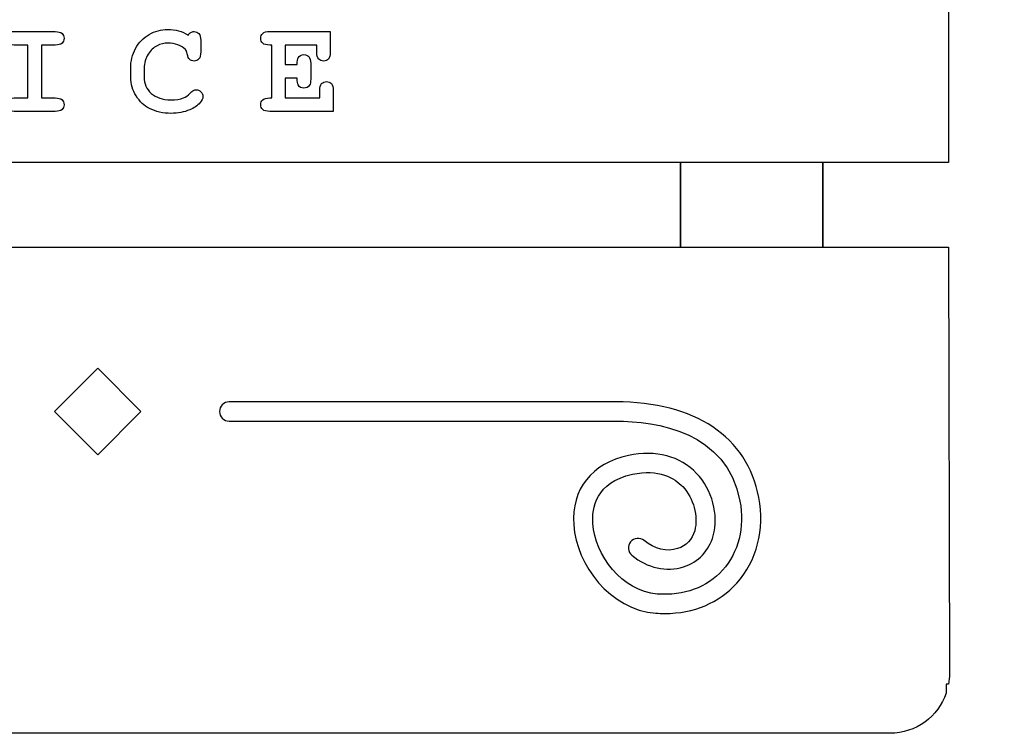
# Model space of a CAD drawing. Header units: millimetres. Extents: x -429 to 420, y -314 to 480.
# Tile 6 of 143: x -266 to -212, y -47 to -8. Entities that reach past the tile are written whole.
import ezdxf

# ---------------------------------------------------------------- set-up
doc = ezdxf.new("R2010")
doc.units = ezdxf.units.MM
doc.header["$MEASUREMENT"] = 0
doc.layers.add('Layer 1', color=7, linetype='Continuous')

msp = doc.modelspace()

# ---------------------------------------------------------------- linework, layer by layer
at = {"layer": 'Layer 1', "color": 114}
msp.add_lwpolyline([(-229.756, -20.117), (-221.9288, -20.117), (-221.9288, -15.4482), (-229.756, -15.4482), (-229.756, -20.117)], close=True, dxfattribs=at)
at = {"layer": 'Layer 1', "color": 7, "lineweight": 25}
for points, knots in [([(-212.5718, 48.9012), (-212.5718, 48.9012), (-214.9478, 48.9012), (-214.9478, 48.9012), (-214.9478, 48.9012), (-214.9478, 48.9012), (-216.7506, 48.9012), (-216.7506, 48.9012), (-216.7506, 48.9012), (-216.7506, 48.9012), (-223.053, 48.9012), (-223.053, 48.9012), (-223.053, 48.9012), (-223.053, 48.9012), (-299.9592, 48.9012), (-299.9592, 48.9012), (-299.9592, 48.9012), (-299.9592, 48.9012), (-306.5248, 48.9012), (-306.5248, 48.9012), (-306.5248, 48.9012), (-306.5248, 48.9012), (-308.0642, 48.9012), (-308.0642, 48.9012), (-308.0642, 48.9012), (-308.0642, 48.9012), (-311.0815, 48.9012), (-311.0815, 48.9012), (-311.0815, 48.9012), (-311.0815, 48.9012), (-311.0815, 45.3322), (-311.0815, 45.3322), (-311.0815, 45.3322), (-311.0815, 45.3322), (-308.0642, 45.3322), (-308.0642, 45.3322), (-308.0642, 45.3322), (-308.0642, 45.3322), (-308.0729, 29.0606), (-308.0729, 29.0606), (-308.0729, 29.0606), (-308.0729, 29.0606), (-300.9286, 29.0606), (-300.9286, 29.0606), (-300.9286, 29.0606), (-300.9286, 29.0606), (-300.9286, 24.3878), (-300.9286, 24.3878), (-300.9286, 24.3878), (-300.9286, 24.3878), (-308.0729, 24.3878), (-308.0729, 24.3878), (-308.0729, 24.3878), (-308.0729, 24.3878), (-308.0729, -15.4524), (-308.0729, -15.4524), (-308.0729, -15.4524), (-308.0729, -15.4524), (-300.9286, -15.4524), (-300.9286, -15.4524), (-300.9286, -15.4524), (-300.9286, -15.4524), (-300.9286, -20.1255), (-300.9286, -20.1255), (-300.9286, -20.1255), (-300.9286, -20.1255), (-308.0729, -20.1255), (-308.0729, -20.1255), (-308.0729, -20.1255), (-308.0729, -20.1255), (-308.0642, -43.6202), (-308.0642, -43.6202), (-308.0642, -43.6202), (-308.0642, -43.8144), (-308.0441, -44.0036), (-308.0118, -44.1885), (-308.0118, -44.1885), (-308.0118, -44.1885), (-307.8821, -44.1885), (-307.8821, -44.1885), (-307.8821, -44.1885), (-307.8821, -44.1885), (-307.8821, -44.6907), (-307.8821, -44.6907), (-307.8821, -44.6907), (-307.4379, -45.9768), (-306.2195, -46.9018), (-304.7825, -46.9018), (-304.7825, -46.9018), (-304.7825, -46.9018), (-218.2297, -46.9018), (-218.2297, -46.9018), (-218.2297, -46.9018), (-216.7927, -46.9018), (-215.5743, -45.9766), (-215.1301, -44.6904), (-215.1301, -44.6904), (-215.1301, -44.6904), (-215.1301, -44.1882), (-215.1301, -44.1882), (-215.1301, -44.1882), (-215.1301, -44.1882), (-215.0004, -44.1883), (-215.0004, -44.1883), (-215.0004, -44.1883), (-214.9681, -44.0034), (-214.948, -43.8142), (-214.948, -43.62), (-214.948, -43.62), (-214.948, -43.62), (-215.007, -20.1253), (-215.007, -20.1253), (-215.007, -20.1253), (-215.007, -20.1253), (-221.9291, -20.1252), (-221.9291, -20.1252), (-221.9291, -20.1252), (-221.9291, -20.1252), (-221.9291, -15.4521), (-221.9291, -15.4521), (-221.9291, -15.4521), (-221.9291, -15.4521), (-215.007, -15.4521), (-215.007, -15.4521), (-215.007, -15.4521), (-215.007, -15.4521), (-215.007, 24.3878), (-215.007, 24.3878), (-215.007, 24.3878), (-215.007, 24.3878), (-221.9291, 24.3878), (-221.9291, 24.3878), (-221.9291, 24.3878), (-221.9291, 24.3878), (-221.9291, 29.0606), (-221.9291, 29.0606), (-221.9291, 29.0606), (-221.9291, 29.0606), (-215.007, 29.0606), (-215.007, 29.0606), (-215.007, 29.0606), (-215.007, 29.0606), (-214.9477, 45.333), (-214.9477, 45.333), (-214.9477, 45.333), (-214.9477, 45.333), (-212.5718, 45.333), (-212.5718, 45.333), (-212.5718, 45.333), (-212.5718, 45.333), (-211.9305, 45.333), (-211.9305, 45.333), (-211.9305, 45.333), (-211.9305, 45.333), (-211.9305, 48.9012), (-211.9305, 48.9012), (-211.9305, 48.9012), (-211.9305, 48.9012), (-212.5718, 48.9012), (-212.5718, 48.9012)], [0, 0, 0, 0, 0.0243902, 0.0243902, 0.0243902, 0.0243902, 0.0487805, 0.0487805, 0.0487805, 0.0487805, 0.0731707, 0.0731707, 0.0731707, 0.0731707, 0.097561, 0.097561, 0.097561, 0.097561, 0.1219512, 0.1219512, 0.1219512, 0.1219512, 0.1463415, 0.1463415, 0.1463415, 0.1463415, 0.1707317, 0.1707317, 0.1707317, 0.1707317, 0.195122, 0.195122, 0.195122, 0.195122, 0.2195122, 0.2195122, 0.2195122, 0.2195122, 0.2439024, 0.2439024, 0.2439024, 0.2439024, 0.2682927, 0.2682927, 0.2682927, 0.2682927, 0.2926829, 0.2926829, 0.2926829, 0.2926829, 0.3170732, 0.3170732, 0.3170732, 0.3170732, 0.3414634, 0.3414634, 0.3414634, 0.3414634, 0.3658537, 0.3658537, 0.3658537, 0.3658537, 0.3902439, 0.3902439, 0.3902439, 0.3902439, 0.4146341, 0.4146341, 0.4146341, 0.4146341, 0.4390244, 0.4390244, 0.4390244, 0.4390244, 0.4634146, 0.4634146, 0.4634146, 0.4634146, 0.4878049, 0.4878049, 0.4878049, 0.4878049, 0.5121951, 0.5121951, 0.5121951, 0.5121951, 0.5365854, 0.5365854, 0.5365854, 0.5365854, 0.5609756, 0.5609756, 0.5609756, 0.5609756, 0.5853659, 0.5853659, 0.5853659, 0.5853659, 0.6097561, 0.6097561, 0.6097561, 0.6097561, 0.6341463, 0.6341463, 0.6341463, 0.6341463, 0.6585366, 0.6585366, 0.6585366, 0.6585366, 0.6829268, 0.6829268, 0.6829268, 0.6829268, 0.7073171, 0.7073171, 0.7073171, 0.7073171, 0.7317073, 0.7317073, 0.7317073, 0.7317073, 0.7560976, 0.7560976, 0.7560976, 0.7560976, 0.7804878, 0.7804878, 0.7804878, 0.7804878, 0.804878, 0.804878, 0.804878, 0.804878, 0.8292683, 0.8292683, 0.8292683, 0.8292683, 0.8536585, 0.8536585, 0.8536585, 0.8536585, 0.8780488, 0.8780488, 0.8780488, 0.8780488, 0.902439, 0.902439, 0.902439, 0.902439, 0.9268293, 0.9268293, 0.9268293, 0.9268293, 0.9512195, 0.9512195, 0.9512195, 0.9512195, 1, 1, 1, 1]), ([(-229.761, -20.1255), (-229.761, -20.1255), (-293.1221, -20.1255), (-293.1221, -20.1255), (-293.1221, -20.1255), (-293.1221, -20.1255), (-293.1221, -15.4524), (-293.1221, -15.4524), (-293.1221, -15.4524), (-293.1221, -15.4524), (-229.761, -15.4524), (-229.761, -15.4524), (-229.761, -15.4524), (-229.761, -15.4524), (-229.761, -20.1255), (-229.761, -20.1255)], [0, 0, 0, 0, 0.2, 0.2, 0.2, 0.2, 0.4, 0.4, 0.4, 0.4, 0.6, 0.6, 0.6, 0.6, 1, 1, 1, 1])]:
    msp.add_open_spline(points, degree=3, knots=knots, dxfattribs=at)
at = {"layer": 'Layer 1', "color": 114}
for points, knots in [([(-256.4392, -11.4461), (-256.4948, -11.4461), (-256.5445, -11.4577), (-256.5879, -11.4808), (-256.5879, -11.4808), (-256.6316, -11.5038), (-256.6919, -11.5541), (-256.7694, -11.6313), (-256.7694, -11.6313), (-256.8953, -11.7596), (-257.0139, -11.8453), (-257.125, -11.889), (-257.125, -11.889), (-257.316, -11.9639), (-257.5494, -12.0014), (-257.8254, -12.0014), (-257.8254, -12.0014), (-258.2874, -12.0014), (-258.6485, -11.8818), (-258.9086, -11.6424), (-258.9086, -11.6424), (-259.1687, -11.403), (-259.2986, -11.104), (-259.2986, -10.7463), (-259.2986, -10.7463), (-259.2986, -10.7463), (-259.2986, -10.2634), (-259.2986, -10.2634), (-259.2986, -10.2634), (-259.2986, -9.9634), (-259.2274, -9.7046), (-259.0846, -9.4871), (-259.0846, -9.4871), (-258.942, -9.2693), (-258.7774, -9.1122), (-258.5912, -9.0153), (-258.5912, -9.0153), (-258.4049, -8.9187), (-258.2007, -8.8703), (-257.9779, -8.8703), (-257.9779, -8.8703), (-257.799, -8.8703), (-257.6204, -8.9028), (-257.4426, -8.9682), (-257.4426, -8.9682), (-257.2648, -9.0336), (-257.1264, -9.1206), (-257.0272, -9.2296), (-257.0272, -9.2296), (-256.9764, -9.2852), (-256.9425, -9.3637), (-256.9256, -9.4653), (-256.9256, -9.4653), (-256.8965, -9.6177), (-256.8518, -9.7219), (-256.7912, -9.7775), (-256.7912, -9.7775), (-256.7309, -9.8331), (-256.651, -9.8608), (-256.5518, -9.8608), (-256.5518, -9.8608), (-256.4431, -9.8608), (-256.3542, -9.8227), (-256.2851, -9.7465), (-256.2851, -9.7465), (-256.2163, -9.6703), (-256.1816, -9.5428), (-256.1816, -9.3636), (-256.1816, -9.3636), (-256.1816, -9.3636), (-256.1816, -8.732), (-256.1816, -8.732), (-256.1816, -8.732), (-256.1816, -8.5531), (-256.216, -8.4261), (-256.2851, -8.351), (-256.2851, -8.351), (-256.3539, -8.2764), (-256.4431, -8.2386), (-256.5518, -8.2386), (-256.5518, -8.2386), (-256.6148, -8.2386), (-256.6732, -8.2545), (-256.7277, -8.2857), (-256.7277, -8.2857), (-256.7822, -8.3175), (-256.8322, -8.3645), (-256.8782, -8.4273), (-256.8782, -8.4273), (-257.0404, -8.3257), (-257.215, -8.2503), (-257.4026, -8.2006), (-257.4026, -8.2006), (-257.5902, -8.1511), (-257.7915, -8.1263), (-258.0066, -8.1263), (-258.0066, -8.1263), (-258.3646, -8.1263), (-258.7032, -8.2171), (-259.0226, -8.3983), (-259.0226, -8.3983), (-259.342, -8.5798), (-259.5917, -8.838), (-259.7719, -9.173), (-259.7719, -9.173), (-259.9521, -9.5082), (-260.0423, -9.8689), (-260.0423, -10.2562), (-260.0423, -10.2562), (-260.0423, -10.2562), (-260.0423, -10.7605), (-260.0423, -10.7605), (-260.0423, -10.7605), (-260.0423, -11.1309), (-259.942, -11.4722), (-259.7412, -11.7858), (-259.7412, -11.7858), (-259.5404, -12.0991), (-259.2975, -12.3282), (-259.012, -12.4735), (-259.012, -12.4735), (-258.6588, -12.6547), (-258.2622, -12.7455), (-257.8219, -12.7455), (-257.8219, -12.7455), (-257.4446, -12.7455), (-257.0999, -12.6801), (-256.7879, -12.5497), (-256.7879, -12.5497), (-256.5556, -12.4529), (-256.3659, -12.32), (-256.2183, -12.1507), (-256.2183, -12.1507), (-256.1167, -12.0343), (-256.0659, -11.9255), (-256.0659, -11.8239), (-256.0659, -11.8239), (-256.0659, -11.7223), (-256.1035, -11.6342), (-256.1783, -11.5591), (-256.1783, -11.5591), (-256.2529, -11.4836), (-256.34, -11.4461), (-256.4392, -11.4461)], [0, 0, 0, 0, 0.027027, 0.027027, 0.027027, 0.027027, 0.0540541, 0.0540541, 0.0540541, 0.0540541, 0.0810811, 0.0810811, 0.0810811, 0.0810811, 0.1081081, 0.1081081, 0.1081081, 0.1081081, 0.1351351, 0.1351351, 0.1351351, 0.1351351, 0.1621622, 0.1621622, 0.1621622, 0.1621622, 0.1891892, 0.1891892, 0.1891892, 0.1891892, 0.2162162, 0.2162162, 0.2162162, 0.2162162, 0.2432432, 0.2432432, 0.2432432, 0.2432432, 0.2702703, 0.2702703, 0.2702703, 0.2702703, 0.2972973, 0.2972973, 0.2972973, 0.2972973, 0.3243243, 0.3243243, 0.3243243, 0.3243243, 0.3513514, 0.3513514, 0.3513514, 0.3513514, 0.3783784, 0.3783784, 0.3783784, 0.3783784, 0.4054054, 0.4054054, 0.4054054, 0.4054054, 0.4324324, 0.4324324, 0.4324324, 0.4324324, 0.4594595, 0.4594595, 0.4594595, 0.4594595, 0.4864865, 0.4864865, 0.4864865, 0.4864865, 0.5135135, 0.5135135, 0.5135135, 0.5135135, 0.5405405, 0.5405405, 0.5405405, 0.5405405, 0.5675676, 0.5675676, 0.5675676, 0.5675676, 0.5945946, 0.5945946, 0.5945946, 0.5945946, 0.6216216, 0.6216216, 0.6216216, 0.6216216, 0.6486486, 0.6486486, 0.6486486, 0.6486486, 0.6756757, 0.6756757, 0.6756757, 0.6756757, 0.7027027, 0.7027027, 0.7027027, 0.7027027, 0.7297297, 0.7297297, 0.7297297, 0.7297297, 0.7567568, 0.7567568, 0.7567568, 0.7567568, 0.7837838, 0.7837838, 0.7837838, 0.7837838, 0.8108108, 0.8108108, 0.8108108, 0.8108108, 0.8378378, 0.8378378, 0.8378378, 0.8378378, 0.8648649, 0.8648649, 0.8648649, 0.8648649, 0.8918919, 0.8918919, 0.8918919, 0.8918919, 0.9189189, 0.9189189, 0.9189189, 0.9189189, 0.9459459, 0.9459459, 0.9459459, 0.9459459, 1, 1, 1, 1]), ([(-264.2047, -8.9825), (-264.0256, -8.9825), (-263.898, -8.9481), (-263.8218, -8.8793), (-263.8218, -8.8793), (-263.7456, -8.8102), (-263.7075, -8.7203), (-263.7075, -8.6089), (-263.7075, -8.6089), (-263.7075, -8.4975), (-263.7456, -8.4078), (-263.8218, -8.3403), (-263.8218, -8.3403), (-263.898, -8.2726), (-264.0255, -8.2384), (-264.2047, -8.2384), (-264.2047, -8.2384), (-264.2047, -8.2384), (-266.4507, -8.235), (-266.4507, -8.235), (-266.4507, -8.235), (-266.6298, -8.235), (-266.7574, -8.2694), (-266.8336, -8.3385), (-266.8336, -8.3385), (-266.9098, -8.4073), (-266.9479, -8.4973), (-266.9479, -8.6089), (-266.9479, -8.6089), (-266.9479, -8.72), (-266.9098, -8.81), (-266.8336, -8.8793), (-266.8336, -8.8793), (-266.7574, -8.9481), (-266.6299, -8.9825), (-266.4507, -8.9825), (-266.4507, -8.9825), (-266.4507, -8.9825), (-265.6996, -8.9825), (-265.6996, -8.9825), (-265.6996, -8.9825), (-265.6996, -8.9825), (-265.6996, -11.8924), (-265.6996, -11.8924), (-265.6996, -11.8924), (-265.6996, -11.8924), (-266.4508, -11.8924), (-266.4508, -11.8924), (-266.4508, -11.8924), (-266.6299, -11.8924), (-266.7575, -11.9271), (-266.8337, -11.9959), (-266.8337, -11.9959), (-266.9099, -12.0647), (-266.948, -12.1539), (-266.948, -12.2626), (-266.948, -12.2626), (-266.948, -12.3737), (-266.9099, -12.4637), (-266.8337, -12.533), (-266.8337, -12.533), (-266.7575, -12.6018), (-266.63, -12.6362), (-266.4508, -12.6362), (-266.4508, -12.6362), (-266.4508, -12.6362), (-264.2047, -12.6362), (-264.2047, -12.6362), (-264.2047, -12.6362), (-264.0256, -12.6362), (-263.898, -12.6018), (-263.8218, -12.533), (-263.8218, -12.533), (-263.7456, -12.4639), (-263.7075, -12.375), (-263.7075, -12.2663), (-263.7075, -12.2663), (-263.7075, -12.1552), (-263.7456, -12.065), (-263.8218, -11.9959), (-263.8218, -11.9959), (-263.898, -11.9268), (-264.0255, -11.8924), (-264.2047, -11.8924), (-264.2047, -11.8924), (-264.2047, -11.8924), (-264.9559, -11.8924), (-264.9559, -11.8924), (-264.9559, -11.8924), (-264.9559, -11.8924), (-264.9559, -8.9825), (-264.9559, -8.9825), (-264.9559, -8.9825), (-264.9559, -8.9825), (-264.2047, -8.9825), (-264.2047, -8.9825)], [0, 0, 0, 0, 0.04, 0.04, 0.04, 0.04, 0.08, 0.08, 0.08, 0.08, 0.12, 0.12, 0.12, 0.12, 0.16, 0.16, 0.16, 0.16, 0.2, 0.2, 0.2, 0.2, 0.24, 0.24, 0.24, 0.24, 0.28, 0.28, 0.28, 0.28, 0.32, 0.32, 0.32, 0.32, 0.36, 0.36, 0.36, 0.36, 0.4, 0.4, 0.4, 0.4, 0.44, 0.44, 0.44, 0.44, 0.48, 0.48, 0.48, 0.48, 0.52, 0.52, 0.52, 0.52, 0.56, 0.56, 0.56, 0.56, 0.6, 0.6, 0.6, 0.6, 0.64, 0.64, 0.64, 0.64, 0.68, 0.68, 0.68, 0.68, 0.72, 0.72, 0.72, 0.72, 0.76, 0.76, 0.76, 0.76, 0.8, 0.8, 0.8, 0.8, 0.84, 0.84, 0.84, 0.84, 0.88, 0.88, 0.88, 0.88, 0.92, 0.92, 0.92, 0.92, 1, 1, 1, 1]), ([(-249.2542, -10.9926), (-249.3656, -10.9926), (-249.4555, -11.0307), (-249.5246, -11.1069), (-249.5246, -11.1069), (-249.5934, -11.1831), (-249.6281, -11.3106), (-249.6281, -11.4898), (-249.6281, -11.4898), (-249.6281, -11.4898), (-249.6281, -11.8925), (-249.6281, -11.8925), (-249.6281, -11.8925), (-249.6281, -11.8925), (-251.5256, -11.8924), (-251.5256, -11.8924), (-251.5256, -11.8924), (-251.5256, -11.8924), (-251.5256, -10.8005), (-251.5256, -10.8005), (-251.5256, -10.8005), (-251.5256, -10.8005), (-250.8726, -10.8005), (-250.8726, -10.8005), (-250.8726, -10.8005), (-250.8726, -10.9963), (-250.8543, -11.1222), (-250.8181, -11.1781), (-250.8181, -11.1781), (-250.7432, -11.2964), (-250.6366, -11.3559), (-250.4987, -11.3559), (-250.4987, -11.3559), (-250.368, -11.3559), (-250.264, -11.299), (-250.1868, -11.1852), (-250.1868, -11.1852), (-250.1482, -11.1296), (-250.1289, -11.0206), (-250.1289, -10.8587), (-250.1289, -10.8587), (-250.1289, -10.8587), (-250.1289, -10.0022), (-250.1289, -10.0022), (-250.1289, -10.0022), (-250.1289, -9.8231), (-250.1633, -9.6955), (-250.2324, -9.6193), (-250.2324, -9.6193), (-250.3015, -9.5431), (-250.3904, -9.505), (-250.4991, -9.505), (-250.4991, -9.505), (-250.6369, -9.505), (-250.7436, -9.5643), (-250.8185, -9.6828), (-250.8185, -9.6828), (-250.8547, -9.7384), (-250.873, -9.863), (-250.873, -10.0564), (-250.873, -10.0564), (-250.873, -10.0564), (-251.5259, -10.0565), (-251.5259, -10.0565), (-251.5259, -10.0565), (-251.5259, -10.0565), (-251.5259, -8.9826), (-251.5259, -8.9826), (-251.5259, -8.9826), (-251.5259, -8.9826), (-249.7915, -8.9825), (-249.7915, -8.9825), (-249.7915, -8.9825), (-249.7915, -8.9825), (-249.7915, -9.3706), (-249.7915, -9.3706), (-249.7915, -9.3706), (-249.7915, -9.5497), (-249.7571, -9.6767), (-249.688, -9.7516), (-249.688, -9.7516), (-249.6189, -9.8265), (-249.529, -9.864), (-249.4176, -9.864), (-249.4176, -9.864), (-249.3065, -9.864), (-249.2168, -9.8259), (-249.149, -9.7497), (-249.149, -9.7497), (-249.0812, -9.6735), (-249.0474, -9.5473), (-249.0474, -9.3706), (-249.0474, -9.3706), (-249.0474, -9.3706), (-249.0474, -8.2384), (-249.0474, -8.2384), (-249.0474, -8.2384), (-249.0474, -8.2384), (-252.3854, -8.235), (-252.3854, -8.235), (-252.3854, -8.235), (-252.5645, -8.235), (-252.6921, -8.2694), (-252.7683, -8.3385), (-252.7683, -8.3385), (-252.8445, -8.4073), (-252.8826, -8.4973), (-252.8826, -8.6089), (-252.8826, -8.6089), (-252.8826, -8.72), (-252.8445, -8.81), (-252.7683, -8.8793), (-252.7683, -8.8793), (-252.6921, -8.9481), (-252.5646, -8.9825), (-252.3854, -8.9825), (-252.3854, -8.9825), (-252.3854, -8.9825), (-252.2694, -8.9825), (-252.2694, -8.9825), (-252.2694, -8.9825), (-252.2694, -8.9825), (-252.2694, -11.8924), (-252.2694, -11.8924), (-252.2694, -11.8924), (-252.2694, -11.8924), (-252.3855, -11.8924), (-252.3855, -11.8924), (-252.3855, -11.8924), (-252.562, -11.8924), (-252.689, -11.9271), (-252.7665, -11.9959), (-252.7665, -11.9959), (-252.844, -12.0647), (-252.8827, -12.1539), (-252.8827, -12.2626), (-252.8827, -12.2626), (-252.8827, -12.3737), (-252.8446, -12.4637), (-252.7684, -12.533), (-252.7684, -12.533), (-252.6922, -12.6018), (-252.5647, -12.6362), (-252.3855, -12.6362), (-252.3855, -12.6362), (-252.3855, -12.6362), (-248.884, -12.6362), (-248.884, -12.6362), (-248.884, -12.6362), (-248.884, -12.6362), (-248.884, -11.4895), (-248.884, -11.4895), (-248.884, -11.4895), (-248.884, -11.3104), (-248.9184, -11.1828), (-248.9875, -11.1066), (-248.9875, -11.1066), (-249.0563, -11.0307), (-249.1452, -10.9926), (-249.2542, -10.9926)], [0, 0, 0, 0, 0.0243902, 0.0243902, 0.0243902, 0.0243902, 0.0487805, 0.0487805, 0.0487805, 0.0487805, 0.0731707, 0.0731707, 0.0731707, 0.0731707, 0.097561, 0.097561, 0.097561, 0.097561, 0.1219512, 0.1219512, 0.1219512, 0.1219512, 0.1463415, 0.1463415, 0.1463415, 0.1463415, 0.1707317, 0.1707317, 0.1707317, 0.1707317, 0.195122, 0.195122, 0.195122, 0.195122, 0.2195122, 0.2195122, 0.2195122, 0.2195122, 0.2439024, 0.2439024, 0.2439024, 0.2439024, 0.2682927, 0.2682927, 0.2682927, 0.2682927, 0.2926829, 0.2926829, 0.2926829, 0.2926829, 0.3170732, 0.3170732, 0.3170732, 0.3170732, 0.3414634, 0.3414634, 0.3414634, 0.3414634, 0.3658537, 0.3658537, 0.3658537, 0.3658537, 0.3902439, 0.3902439, 0.3902439, 0.3902439, 0.4146341, 0.4146341, 0.4146341, 0.4146341, 0.4390244, 0.4390244, 0.4390244, 0.4390244, 0.4634146, 0.4634146, 0.4634146, 0.4634146, 0.4878049, 0.4878049, 0.4878049, 0.4878049, 0.5121951, 0.5121951, 0.5121951, 0.5121951, 0.5365854, 0.5365854, 0.5365854, 0.5365854, 0.5609756, 0.5609756, 0.5609756, 0.5609756, 0.5853659, 0.5853659, 0.5853659, 0.5853659, 0.6097561, 0.6097561, 0.6097561, 0.6097561, 0.6341463, 0.6341463, 0.6341463, 0.6341463, 0.6585366, 0.6585366, 0.6585366, 0.6585366, 0.6829268, 0.6829268, 0.6829268, 0.6829268, 0.7073171, 0.7073171, 0.7073171, 0.7073171, 0.7317073, 0.7317073, 0.7317073, 0.7317073, 0.7560976, 0.7560976, 0.7560976, 0.7560976, 0.7804878, 0.7804878, 0.7804878, 0.7804878, 0.804878, 0.804878, 0.804878, 0.804878, 0.8292683, 0.8292683, 0.8292683, 0.8292683, 0.8536585, 0.8536585, 0.8536585, 0.8536585, 0.8780488, 0.8780488, 0.8780488, 0.8780488, 0.902439, 0.902439, 0.902439, 0.902439, 0.9268293, 0.9268293, 0.9268293, 0.9268293, 0.9512195, 0.9512195, 0.9512195, 0.9512195, 1, 1, 1, 1]), ([(-261.8576, -31.5532), (-261.8576, -31.5532), (-259.475, -29.1707), (-259.475, -29.1707), (-259.475, -29.1707), (-259.475, -29.1707), (-261.8576, -26.7881), (-261.8576, -26.7881), (-261.8576, -26.7881), (-261.8576, -26.7881), (-264.2401, -29.1707), (-264.2401, -29.1707), (-264.2401, -29.1707), (-264.2401, -29.1707), (-261.8576, -31.5532), (-261.8576, -31.5532)], [0, 0, 0, 0, 0.2, 0.2, 0.2, 0.2, 0.4, 0.4, 0.4, 0.4, 0.6, 0.6, 0.6, 0.6, 1, 1, 1, 1]), ([(-230.6312, -40.2992), (-230.7926, -40.2992), (-230.9558, -40.2934), (-231.1212, -40.2815), (-231.1212, -40.2815), (-233.644, -40.0987), (-235.4971, -37.619), (-235.645, -35.4177), (-235.645, -35.4177), (-235.7776, -33.4479), (-234.6512, -32.0189), (-232.6319, -31.5955), (-232.6319, -31.5955), (-231.1127, -31.2769), (-229.7773, -31.6278), (-228.8727, -32.5845), (-228.8727, -32.5845), (-228.0178, -33.4888), (-227.6503, -34.8663), (-227.9586, -36.0124), (-227.9586, -36.0124), (-228.1822, -36.8445), (-228.7804, -37.4721), (-229.5995, -37.7346), (-229.5995, -37.7346), (-230.5269, -38.0325), (-231.5884, -37.7931), (-232.438, -37.0946), (-232.438, -37.0946), (-232.6637, -36.9091), (-232.6965, -36.5758), (-232.5108, -36.3501), (-232.5108, -36.3501), (-232.3251, -36.1241), (-231.992, -36.0916), (-231.766, -36.2773), (-231.766, -36.2773), (-231.1871, -36.7533), (-230.5148, -36.9163), (-229.9226, -36.7271), (-229.9226, -36.7271), (-229.4527, -36.5763), (-229.1093, -36.2157), (-228.9807, -35.7378), (-228.9807, -35.7378), (-228.7677, -34.9464), (-229.0397, -33.9487), (-229.6419, -33.3121), (-229.6419, -33.3121), (-230.0965, -32.8316), (-230.9463, -32.3241), (-232.415, -32.6313), (-232.415, -32.6313), (-234.4375, -33.0557), (-234.6454, -34.5149), (-234.5893, -35.347), (-234.5893, -35.347), (-234.4734, -37.0686), (-232.9894, -39.0853), (-231.0449, -39.2261), (-231.0449, -39.2261), (-229.5728, -39.3343), (-228.294, -38.8673), (-227.4439, -37.9151), (-227.4439, -37.9151), (-226.5679, -36.934), (-226.2202, -35.5452), (-226.4906, -34.1051), (-226.4906, -34.1051), (-227.2095, -30.2723), (-231.0875, -29.7001), (-233.3351, -29.7001), (-233.3351, -29.7001), (-233.3351, -29.7001), (-254.6226, -29.6999), (-254.6226, -29.6999), (-254.6226, -29.6999), (-254.9147, -29.6999), (-255.1518, -29.4628), (-255.1518, -29.1707), (-255.1518, -29.1707), (-255.1518, -28.8786), (-254.9147, -28.6415), (-254.6226, -28.6415), (-254.6226, -28.6415), (-254.6226, -28.6415), (-233.3353, -28.6416), (-233.3353, -28.6416), (-233.3353, -28.6416), (-228.9525, -28.6416), (-226.0786, -30.5619), (-225.4505, -33.9097), (-225.4505, -33.9097), (-225.1195, -35.6753), (-225.5582, -37.3921), (-226.6546, -38.6201), (-226.6546, -38.6201), (-227.6295, -39.712), (-229.0284, -40.2992), (-230.6312, -40.2992)], [0, 0, 0, 0, 0.0384615, 0.0384615, 0.0384615, 0.0384615, 0.0769231, 0.0769231, 0.0769231, 0.0769231, 0.1153846, 0.1153846, 0.1153846, 0.1153846, 0.1538462, 0.1538462, 0.1538462, 0.1538462, 0.1923077, 0.1923077, 0.1923077, 0.1923077, 0.2307692, 0.2307692, 0.2307692, 0.2307692, 0.2692308, 0.2692308, 0.2692308, 0.2692308, 0.3076923, 0.3076923, 0.3076923, 0.3076923, 0.3461538, 0.3461538, 0.3461538, 0.3461538, 0.3846154, 0.3846154, 0.3846154, 0.3846154, 0.4230769, 0.4230769, 0.4230769, 0.4230769, 0.4615385, 0.4615385, 0.4615385, 0.4615385, 0.5, 0.5, 0.5, 0.5, 0.5384615, 0.5384615, 0.5384615, 0.5384615, 0.5769231, 0.5769231, 0.5769231, 0.5769231, 0.6153846, 0.6153846, 0.6153846, 0.6153846, 0.6538462, 0.6538462, 0.6538462, 0.6538462, 0.6923077, 0.6923077, 0.6923077, 0.6923077, 0.7307692, 0.7307692, 0.7307692, 0.7307692, 0.7692308, 0.7692308, 0.7692308, 0.7692308, 0.8076923, 0.8076923, 0.8076923, 0.8076923, 0.8461538, 0.8461538, 0.8461538, 0.8461538, 0.8846154, 0.8846154, 0.8846154, 0.8846154, 0.9230769, 0.9230769, 0.9230769, 0.9230769, 1, 1, 1, 1])]:
    msp.add_open_spline(points, degree=3, knots=knots, dxfattribs=at)

doc.saveas('drawing.dxf')
